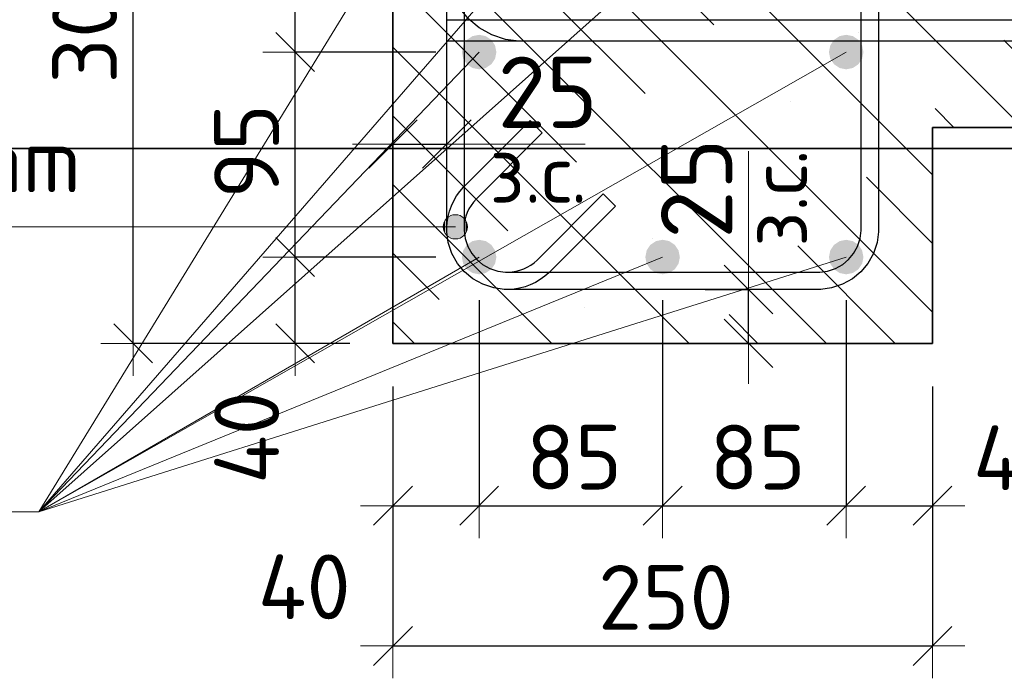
# Model space of a CAD drawing. Header units: metres. Extents: x -38 to 98, y -15 to 21.
# Tile 49 of 124: x 72.09 to 72.546, y 4.226 to 4.531. Entities that reach past the tile are written whole.
import ezdxf

# ---------------------------------------------------------------- set-up
doc = ezdxf.new("R2010")
doc.units = ezdxf.units.M
doc.header["$PDMODE"] = 65
for name, color, linetype, lineweight in [('XR$3$Арм. стержнями нижней зоны', 180, 'Continuous', 35), ('XR$3$Арм.стержн. Арматура края', 96, 'Continuous', 35), ('XR$3$Арм.стержн. Хомут', 240, 'Continuous', 35), ('XR$3$Арм.стержн.горизонт. 1', 180, 'Continuous', 35), ('XR$3$Размерная линия (1)', 7, 'Continuous', 13), ('XR$3$Размерная линия_ общее', 7, 'Continuous', 13)]:
    doc.layers.add(name, color=color, linetype=linetype, lineweight=lineweight)
doc.styles.add('ISOCPEUR', font='txt')
doc.dimstyles.new('DIMSTYLE_11', dxfattribs={"dimtxt": 0.033, "dimasz": 0.0375, "dimexe": 0, "dimexo": 0, "dimgap": 0.0165, "dimtad": 2, "dimdec": 0, "dimlfac": 1000, "dimrnd": 1, "dimzin": 12, "dimdsep": 46, "dimtxsty": 'ISOCPEUR', "dimblk1": 'ALL_ML_STRICH', "dimblk2": 'ALL_ML_STRICH', "dimsah": 1, "dimcen": 0, "dimclrd": 7, "dimclre": 256, "dimclrt": 7, "dimadec": 0, "dimazin": 0, "dimtfac": 1, "dimtdec": 0, "dimtix": 1, "dimtmove": 2, "dimatfit": 3, "dimfxl": 0, "dimtvp": 1.2, "dimtzin": 0, "dimlwd": 0, "dimlwe": -3, "dimarcsym": 0})
doc.dimstyles.new('DIMSTYLE_12', dxfattribs={"dimtxt": 0.03, "dimasz": 0.03, "dimexe": 0, "dimexo": 0, "dimgap": 0.015, "dimtad": 2, "dimdec": 0, "dimlfac": 1000, "dimrnd": 1, "dimzin": 12, "dimdsep": 46, "dimtxsty": 'ISOCPEUR', "dimblk1": 'ALL_ML_STRICH', "dimblk2": 'ALL_ML_STRICH', "dimsah": 1, "dimcen": 0, "dimclrd": 7, "dimclre": 256, "dimclrt": 7, "dimadec": 0, "dimazin": 0, "dimtfac": 1, "dimtdec": 0, "dimtix": 1, "dimtmove": 2, "dimatfit": 3, "dimfxl": 0, "dimtzin": 0, "dimlwd": 0, "dimlwe": -3, "dimarcsym": 0})
doc.dimstyles.new('DIMSTYLE_14', dxfattribs={"dimtxt": 0.03, "dimasz": 0.03, "dimexe": 0, "dimexo": 0, "dimgap": 0.015, "dimtad": 2, "dimdec": 0, "dimlfac": 1000, "dimrnd": 1, "dimzin": 12, "dimdsep": 46, "dimtxsty": 'ISOCPEUR', "dimblk1": 'ALL_ML_STRICH', "dimblk2": 'ALL_ML_STRICH', "dimsah": 1, "dimcen": 0, "dimclrd": 7, "dimclre": 256, "dimclrt": 7, "dimadec": 0, "dimazin": 0, "dimtfac": 1, "dimtdec": 0, "dimtix": 1, "dimtmove": 2, "dimatfit": 3, "dimfxl": 0, "dimtvp": 1.2, "dimtzin": 0, "dimlwd": 0, "dimlwe": -3, "dimarcsym": 0})
doc.dimstyles.new('DIMSTYLE_16', dxfattribs={"dimtxt": 0.03, "dimasz": 0.03, "dimexe": 0, "dimexo": 0, "dimgap": 0.015, "dimtad": 0, "dimdec": 0, "dimlfac": 1000, "dimrnd": 1, "dimzin": 12, "dimdsep": 46, "dimtxsty": 'ISOCPEUR', "dimblk1": 'ALL_ML_STRICH', "dimblk2": 'ALL_ML_STRICH', "dimsah": 1, "dimcen": 0, "dimclrd": 7, "dimclre": 256, "dimclrt": 7, "dimadec": 0, "dimazin": 0, "dimtfac": 1, "dimtdec": 0, "dimtix": 1, "dimtmove": 2, "dimatfit": 3, "dimfxl": 0, "dimtvp": 1.2, "dimtzin": 0, "dimlwd": 0, "dimlwe": -3, "dimarcsym": 0})
pattern_1 = [(135, (0, 0), (-0.031819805, -0.031819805), [0.4, -0.05, 0, -0.05]), (135, (-0.01591, -0.01591), (-0.031819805, -0.031819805), [0.8, -0.1, 0.1, -0.1])]

# ---------------------------------------------------------------- blocks, each defined once
blk = doc.blocks.new('ALL_ML_STRICH')
at = {"color": 0, "linetype": 'ByBlock', "lineweight": -2}
for p, q in [((0, -0.5), (0, 0.5)), ((-0.3, -0.3), (0.3, 0.3)), ((-1, 0), (0.5, 0))]:
    blk.add_line(p, q, dxfattribs=at)
blk = doc.blocks.new('*D80')
at = {"layer": 'DEFPOINTS', "color": 7, "linetype": 'Continuous', "lineweight": 13, "transparency": 33554687}
for p in [(72.26266, 4.68139), (72.14232, 4.38139), (72.26262, 4.38139)]:
    blk.add_point(p, dxfattribs=at)
at = {"layer": 'XR$3$Размерная линия (1)', "color": 9, "linetype": 'Continuous', "lineweight": -2, "true_color": 0xc7c7c7, "transparency": 33554687}
for p, q in [((72.24266, 4.68139), (72.14232, 4.68139)), ((72.24262, 4.38139), (72.14232, 4.38139))]:
    blk.add_line(p, q, dxfattribs=at)
at = {"layer": 'XR$3$Размерная линия (1)', "color": 7, "linetype": 'Continuous', "lineweight": -2, "transparency": 33554687}
blk.add_line((72.14232, 4.38139), (72.14232, 4.68139), dxfattribs=at)
at = {"layer": 'XR$3$Размерная линия (1)', "color": 7, "linetype": 'Continuous', "lineweight": 13, "transparency": 33554687, "xscale": 0.03, "yscale": 0.03, "zscale": 0.03}
for p, rotation in [((72.14232, 4.68139), 90), ((72.14232, 4.38139), 270)]:
    blk.add_blockref('ALL_ML_STRICH', p, dxfattribs=dict(at, rotation=rotation))
at = {"layer": 'XR$3$Размерная линия (1)', "color": 7, "linetype": 'Continuous', "lineweight": 13, "transparency": 33554687, "insert": (72.11982, 4.53289), "char_height": 0.03, "width": 0.09, "attachment_point": 5, "rotation": 90, "style": 'ISOCPEUR'}
blk.add_mtext('\\A1;{300}', dxfattribs=at)
blk = doc.blocks.new('*D81')
at = {"layer": 'DEFPOINTS', "color": 7, "linetype": 'Continuous', "lineweight": 13, "transparency": 33554687}
for p in [(72.26266, 4.38139), (72.51262, 4.38139), (72.26266, 4.24116)]:
    blk.add_point(p, dxfattribs=at)
at = {"layer": 'XR$3$Размерная линия (1)', "color": 9, "linetype": 'Continuous', "lineweight": -2, "true_color": 0xc7c7c7, "transparency": 33554687}
for p, q in [((72.26266, 4.36139), (72.26266, 4.24116)), ((72.51262, 4.36139), (72.51262, 4.24116))]:
    blk.add_line(p, q, dxfattribs=at)
at = {"layer": 'XR$3$Размерная линия (1)', "color": 7, "linetype": 'Continuous', "lineweight": -2, "transparency": 33554687}
blk.add_line((72.26266, 4.24116), (72.51262, 4.24116), dxfattribs=at)
at = {"layer": 'XR$3$Размерная линия (1)', "color": 7, "linetype": 'Continuous', "lineweight": 13, "transparency": 33554687, "xscale": 0.03, "yscale": 0.03, "zscale": 0.03, "rotation": 180}
blk.add_blockref('ALL_ML_STRICH', (72.26266, 4.24116), dxfattribs=at)
at = {"layer": 'XR$3$Размерная линия (1)', "color": 7, "linetype": 'Continuous', "lineweight": 13, "transparency": 33554687, "xscale": 0.03, "yscale": 0.03, "zscale": 0.03}
blk.add_blockref('ALL_ML_STRICH', (72.51262, 4.24116), dxfattribs=at)
at = {"layer": 'XR$3$Размерная линия (1)', "color": 7, "linetype": 'Continuous', "lineweight": 13, "transparency": 33554687, "insert": (72.38914, 4.26366), "char_height": 0.03, "width": 0.09, "attachment_point": 5, "style": 'ISOCPEUR'}
blk.add_mtext('\\A1;{250}', dxfattribs=at)
blk = doc.blocks.new('*D87')
at = {"layer": 'DEFPOINTS', "color": 7, "linetype": 'Continuous', "lineweight": 13, "transparency": 33554687}
for p in [(72.30259, 4.42139), (72.26266, 4.38139), (72.26266, 4.30616)]:
    blk.add_point(p, dxfattribs=at)
at = {"layer": 'XR$3$Размерная линия (1)', "color": 9, "linetype": 'Continuous', "lineweight": -2, "true_color": 0xc7c7c7, "transparency": 33554687}
for p, q in [((72.30259, 4.40139), (72.30259, 4.30616)), ((72.26266, 4.36139), (72.26266, 4.30616))]:
    blk.add_line(p, q, dxfattribs=at)
at = {"layer": 'XR$3$Размерная линия (1)', "color": 7, "linetype": 'Continuous', "lineweight": -2, "transparency": 33554687}
blk.add_line((72.26266, 4.30616), (72.30259, 4.30616), dxfattribs=at)
at = {"layer": 'XR$3$Размерная линия (1)', "color": 7, "linetype": 'Continuous', "lineweight": 13, "transparency": 33554687, "xscale": 0.03, "yscale": 0.03, "zscale": 0.03, "rotation": 180}
blk.add_blockref('ALL_ML_STRICH', (72.26266, 4.30616), dxfattribs=at)
at = {"layer": 'XR$3$Размерная линия (1)', "color": 7, "linetype": 'Continuous', "lineweight": 13, "transparency": 33554687, "xscale": 0.03, "yscale": 0.03, "zscale": 0.03}
blk.add_blockref('ALL_ML_STRICH', (72.30259, 4.30616), dxfattribs=at)
at = {"layer": 'XR$3$Размерная линия (1)', "color": 7, "linetype": 'Continuous', "lineweight": 13, "transparency": 33554687, "insert": (72.22158, 4.26855), "char_height": 0.03, "width": 0.06, "attachment_point": 5, "style": 'ISOCPEUR'}
blk.add_mtext('\\A1;{40}', dxfattribs=at)
blk = doc.blocks.new('*D88')
at = {"layer": 'DEFPOINTS', "color": 7, "linetype": 'Continuous', "lineweight": 13, "transparency": 33554687}
for p in [(72.30259, 4.42139), (72.38759, 4.42139), (72.30259, 4.30616)]:
    blk.add_point(p, dxfattribs=at)
at = {"layer": 'XR$3$Размерная линия (1)', "color": 9, "linetype": 'Continuous', "lineweight": -2, "true_color": 0xc7c7c7, "transparency": 33554687}
for p, q in [((72.30259, 4.40139), (72.30259, 4.30616)), ((72.38759, 4.40139), (72.38759, 4.30616))]:
    blk.add_line(p, q, dxfattribs=at)
at = {"layer": 'XR$3$Размерная линия (1)', "color": 7, "linetype": 'Continuous', "lineweight": -2, "transparency": 33554687}
blk.add_line((72.30259, 4.30616), (72.38759, 4.30616), dxfattribs=at)
at = {"layer": 'XR$3$Размерная линия (1)', "color": 7, "linetype": 'Continuous', "lineweight": 13, "transparency": 33554687, "xscale": 0.03, "yscale": 0.03, "zscale": 0.03, "rotation": 180}
blk.add_blockref('ALL_ML_STRICH', (72.30259, 4.30616), dxfattribs=at)
at = {"layer": 'XR$3$Размерная линия (1)', "color": 7, "linetype": 'Continuous', "lineweight": 13, "transparency": 33554687, "xscale": 0.03, "yscale": 0.03, "zscale": 0.03}
blk.add_blockref('ALL_ML_STRICH', (72.38759, 4.30616), dxfattribs=at)
at = {"layer": 'XR$3$Размерная линия (1)', "color": 7, "linetype": 'Continuous', "lineweight": 13, "transparency": 33554687, "insert": (72.34659, 4.32866), "char_height": 0.03, "width": 0.06, "attachment_point": 5, "style": 'ISOCPEUR'}
blk.add_mtext('\\A1;{85}', dxfattribs=at)
blk = doc.blocks.new('*D89')
at = {"layer": 'DEFPOINTS', "color": 7, "linetype": 'Continuous', "lineweight": 13, "transparency": 33554687}
for p in [(72.38759, 4.42139), (72.47266, 4.42139), (72.38759, 4.30616)]:
    blk.add_point(p, dxfattribs=at)
at = {"layer": 'XR$3$Размерная линия (1)', "color": 9, "linetype": 'Continuous', "lineweight": -2, "true_color": 0xc7c7c7, "transparency": 33554687}
for p, q in [((72.38759, 4.40139), (72.38759, 4.30616)), ((72.47266, 4.40139), (72.47266, 4.30616))]:
    blk.add_line(p, q, dxfattribs=at)
at = {"layer": 'XR$3$Размерная линия (1)', "color": 7, "linetype": 'Continuous', "lineweight": -2, "transparency": 33554687}
blk.add_line((72.38759, 4.30616), (72.47266, 4.30616), dxfattribs=at)
at = {"layer": 'XR$3$Размерная линия (1)', "color": 7, "linetype": 'Continuous', "lineweight": 13, "transparency": 33554687, "xscale": 0.03, "yscale": 0.03, "zscale": 0.03, "rotation": 180}
blk.add_blockref('ALL_ML_STRICH', (72.38759, 4.30616), dxfattribs=at)
at = {"layer": 'XR$3$Размерная линия (1)', "color": 7, "linetype": 'Continuous', "lineweight": 13, "transparency": 33554687, "xscale": 0.03, "yscale": 0.03, "zscale": 0.03}
blk.add_blockref('ALL_ML_STRICH', (72.47266, 4.30616), dxfattribs=at)
at = {"layer": 'XR$3$Размерная линия (1)', "color": 7, "linetype": 'Continuous', "lineweight": 13, "transparency": 33554687, "insert": (72.43162, 4.32866), "char_height": 0.03, "width": 0.06, "attachment_point": 5, "style": 'ISOCPEUR'}
blk.add_mtext('\\A1;{85}', dxfattribs=at)
blk = doc.blocks.new('*D90')
at = {"layer": 'DEFPOINTS', "color": 7, "linetype": 'Continuous', "lineweight": 13, "transparency": 33554687}
for p in [(72.47266, 4.42139), (72.51262, 4.38139), (72.47266, 4.30616)]:
    blk.add_point(p, dxfattribs=at)
at = {"layer": 'XR$3$Размерная линия (1)', "color": 9, "linetype": 'Continuous', "lineweight": -2, "true_color": 0xc7c7c7, "transparency": 33554687}
for p, q in [((72.47266, 4.40139), (72.47266, 4.30616)), ((72.51262, 4.36139), (72.51262, 4.30616))]:
    blk.add_line(p, q, dxfattribs=at)
at = {"layer": 'XR$3$Размерная линия (1)', "color": 7, "linetype": 'Continuous', "lineweight": -2, "transparency": 33554687}
blk.add_line((72.47266, 4.30616), (72.51262, 4.30616), dxfattribs=at)
at = {"layer": 'XR$3$Размерная линия (1)', "color": 7, "linetype": 'Continuous', "lineweight": 13, "transparency": 33554687, "xscale": 0.03, "yscale": 0.03, "zscale": 0.03, "rotation": 180}
blk.add_blockref('ALL_ML_STRICH', (72.47266, 4.30616), dxfattribs=at)
at = {"layer": 'XR$3$Размерная линия (1)', "color": 7, "linetype": 'Continuous', "lineweight": 13, "transparency": 33554687, "xscale": 0.03, "yscale": 0.03, "zscale": 0.03}
blk.add_blockref('ALL_ML_STRICH', (72.51262, 4.30616), dxfattribs=at)
at = {"layer": 'XR$3$Размерная линия (1)', "color": 7, "linetype": 'Continuous', "lineweight": 13, "transparency": 33554687, "insert": (72.55296, 4.32836), "char_height": 0.03, "width": 0.06, "attachment_point": 5, "style": 'ISOCPEUR'}
blk.add_mtext('\\A1;{40}', dxfattribs=at)
blk = doc.blocks.new('*D93')
at = {"layer": 'DEFPOINTS', "color": 7, "linetype": 'Continuous', "lineweight": 13, "transparency": 33554687}
for p in [(72.26266, 4.47376), (72.26266, 4.43878), (72.28766, 4.43378)]:
    blk.add_point(p, dxfattribs=at)
at = {"layer": 'XR$3$Размерная линия_ общее', "color": 253, "linetype": 'Continuous', "lineweight": -2, "true_color": 0xa0a0a0, "transparency": 33554687}
for p, q in [((72.26266, 4.45878), (72.26266, 4.47376)), ((72.28766, 4.45378), (72.28766, 4.47376))]:
    blk.add_line(p, q, dxfattribs=at)
at = {"layer": 'XR$3$Размерная линия_ общее', "color": 7, "linetype": 'Continuous', "lineweight": -2, "transparency": 33554687}
blk.add_line((72.26266, 4.47376), (72.28766, 4.47376), dxfattribs=at)
at = {"layer": 'XR$3$Размерная линия_ общее', "color": 7, "linetype": 'Continuous', "lineweight": 13, "transparency": 33554687, "xscale": 0.0375, "yscale": 0.0375, "zscale": 0.0375, "rotation": 180}
blk.add_blockref('ALL_ML_STRICH', (72.26266, 4.47376), dxfattribs=at)
at = {"layer": 'XR$3$Размерная линия_ общее', "color": 7, "linetype": 'Continuous', "lineweight": 13, "transparency": 33554687, "xscale": 0.0375, "yscale": 0.0375, "zscale": 0.0375}
blk.add_blockref('ALL_ML_STRICH', (72.28766, 4.47376), dxfattribs=at)
at = {"layer": 'XR$3$Размерная линия_ общее', "color": 7, "linetype": 'Continuous', "lineweight": 13, "transparency": 33554687, "insert": (72.33439, 4.49776), "char_height": 0.033, "width": 0.066, "attachment_point": 5, "style": 'ISOCPEUR'}
blk.add_mtext('\\A1;{25}', dxfattribs=at)
at = {"layer": 'XR$3$Размерная линия_ общее', "color": 7, "linetype": 'Continuous', "lineweight": 13, "transparency": 33554687, "insert": (72.30744, 4.47355), "char_height": 0.027, "width": 0.00135, "attachment_point": 1, "line_spacing_factor": 0.60241, "style": 'ISOCPEUR'}
blk.add_mtext('з.с.', dxfattribs=at)
blk = doc.blocks.new('*D94')
at = {"layer": 'DEFPOINTS', "color": 7, "linetype": 'Continuous', "lineweight": 13, "transparency": 33554687}
for p in [(72.38737, 4.40639), (72.39237, 4.38139), (72.42735, 4.38139)]:
    blk.add_point(p, dxfattribs=at)
at = {"layer": 'XR$3$Размерная линия_ общее', "color": 253, "linetype": 'Continuous', "lineweight": -2, "true_color": 0xa0a0a0, "transparency": 33554687}
for p, q in [((72.40737, 4.40639), (72.42735, 4.40639)), ((72.41237, 4.38139), (72.42735, 4.38139))]:
    blk.add_line(p, q, dxfattribs=at)
at = {"layer": 'XR$3$Размерная линия_ общее', "color": 7, "linetype": 'Continuous', "lineweight": -2, "transparency": 33554687}
blk.add_line((72.42735, 4.38139), (72.42735, 4.40639), dxfattribs=at)
at = {"layer": 'XR$3$Размерная линия_ общее', "color": 7, "linetype": 'Continuous', "lineweight": 13, "transparency": 33554687, "xscale": 0.0375, "yscale": 0.0375, "zscale": 0.0375}
for p, rotation in [((72.42735, 4.40639), 90), ((72.42735, 4.38139), 270)]:
    blk.add_blockref('ALL_ML_STRICH', p, dxfattribs=dict(at, rotation=rotation))
at = {"layer": 'XR$3$Размерная линия_ общее', "color": 7, "linetype": 'Continuous', "lineweight": 13, "transparency": 33554687, "insert": (72.42756, 4.42617), "char_height": 0.027, "width": 0.00135, "attachment_point": 1, "rotation": 90, "line_spacing_factor": 0.60241, "style": 'ISOCPEUR'}
blk.add_mtext('з.с.', dxfattribs=at)
at = {"layer": 'XR$3$Размерная линия_ общее', "color": 7, "linetype": 'Continuous', "lineweight": 13, "transparency": 33554687, "insert": (72.40335, 4.45312), "char_height": 0.033, "width": 0.066, "attachment_point": 5, "rotation": 90, "style": 'ISOCPEUR'}
blk.add_mtext('\\A1;{25}', dxfattribs=at)
blk = doc.blocks.new('*D156')
at = {"layer": 'DEFPOINTS', "color": 7, "linetype": 'Continuous', "lineweight": 13, "transparency": 33554687}
for p in [(72.30259, 4.42139), (72.21732, 4.38139), (72.26262, 4.38139)]:
    blk.add_point(p, dxfattribs=at)
at = {"layer": 'XR$3$Размерная линия (1)', "color": 9, "linetype": 'Continuous', "lineweight": -2, "true_color": 0xc7c7c7, "transparency": 33554687}
for p, q in [((72.28259, 4.42139), (72.21732, 4.42139)), ((72.24262, 4.38139), (72.21732, 4.38139))]:
    blk.add_line(p, q, dxfattribs=at)
at = {"layer": 'XR$3$Размерная линия (1)', "color": 7, "linetype": 'Continuous', "lineweight": -2, "transparency": 33554687}
blk.add_line((72.21732, 4.38139), (72.21732, 4.42139), dxfattribs=at)
at = {"layer": 'XR$3$Размерная линия (1)', "color": 7, "linetype": 'Continuous', "lineweight": 13, "transparency": 33554687, "xscale": 0.03, "yscale": 0.03, "zscale": 0.03}
for p, rotation in [((72.21732, 4.42139), 90), ((72.21732, 4.38139), 270)]:
    blk.add_blockref('ALL_ML_STRICH', p, dxfattribs=dict(at, rotation=rotation))
at = {"layer": 'XR$3$Размерная линия (1)', "color": 7, "linetype": 'Continuous', "lineweight": 13, "transparency": 33554687, "insert": (72.19488, 4.33776), "char_height": 0.03, "width": 0.06, "attachment_point": 5, "rotation": 90, "style": 'ISOCPEUR'}
blk.add_mtext('\\A1;{40}', dxfattribs=at)
blk = doc.blocks.new('*D157')
at = {"layer": 'DEFPOINTS', "color": 7, "linetype": 'Continuous', "lineweight": 13, "transparency": 33554687}
for p in [(72.30259, 4.51639), (72.21732, 4.42139), (72.30259, 4.42139)]:
    blk.add_point(p, dxfattribs=at)
at = {"layer": 'XR$3$Размерная линия (1)', "color": 9, "linetype": 'Continuous', "lineweight": -2, "true_color": 0xc7c7c7, "transparency": 33554687}
for p, q in [((72.28259, 4.51639), (72.21732, 4.51639)), ((72.28259, 4.42139), (72.21732, 4.42139))]:
    blk.add_line(p, q, dxfattribs=at)
at = {"layer": 'XR$3$Размерная линия (1)', "color": 7, "linetype": 'Continuous', "lineweight": -2, "transparency": 33554687}
blk.add_line((72.21732, 4.42139), (72.21732, 4.51639), dxfattribs=at)
at = {"layer": 'XR$3$Размерная линия (1)', "color": 7, "linetype": 'Continuous', "lineweight": 13, "transparency": 33554687, "xscale": 0.03, "yscale": 0.03, "zscale": 0.03}
for p, rotation in [((72.21732, 4.51639), 90), ((72.21732, 4.42139), 270)]:
    blk.add_blockref('ALL_ML_STRICH', p, dxfattribs=dict(at, rotation=rotation))
at = {"layer": 'XR$3$Размерная линия (1)', "color": 7, "linetype": 'Continuous', "lineweight": 13, "transparency": 33554687, "insert": (72.19482, 4.47039), "char_height": 0.03, "width": 0.06, "attachment_point": 5, "rotation": 90, "style": 'ISOCPEUR'}
blk.add_mtext('\\A1;{95}', dxfattribs=at)
blk = doc.blocks.new('*D158')
at = {"layer": 'DEFPOINTS', "color": 7, "linetype": 'Continuous', "lineweight": 13, "transparency": 33554687}
for p in [(72.31762, 4.63639), (72.21732, 4.51639), (72.30259, 4.51639)]:
    blk.add_point(p, dxfattribs=at)
at = {"layer": 'XR$3$Размерная линия (1)', "color": 9, "linetype": 'Continuous', "lineweight": -2, "true_color": 0xc7c7c7, "transparency": 33554687}
for p, q in [((72.29762, 4.63639), (72.21732, 4.63639)), ((72.28259, 4.51639), (72.21732, 4.51639))]:
    blk.add_line(p, q, dxfattribs=at)
at = {"layer": 'XR$3$Размерная линия (1)', "color": 7, "linetype": 'Continuous', "lineweight": -2, "transparency": 33554687}
blk.add_line((72.21732, 4.51639), (72.21732, 4.63639), dxfattribs=at)
at = {"layer": 'XR$3$Размерная линия (1)', "color": 7, "linetype": 'Continuous', "lineweight": 13, "transparency": 33554687, "xscale": 0.03, "yscale": 0.03, "zscale": 0.03}
for p, rotation in [((72.21732, 4.63639), 90), ((72.21732, 4.51639), 270)]:
    blk.add_blockref('ALL_ML_STRICH', p, dxfattribs=dict(at, rotation=rotation))
at = {"layer": 'XR$3$Размерная линия (1)', "color": 7, "linetype": 'Continuous', "lineweight": 13, "transparency": 33554687, "insert": (72.19482, 4.58089), "char_height": 0.03, "width": 0.09, "attachment_point": 5, "rotation": 90, "style": 'ISOCPEUR'}
blk.add_mtext('\\A1;{120}', dxfattribs=at)

msp = doc.modelspace()

# ---------------------------------------------------------------- hatches: boundary and pattern name
at = {"linetype": 'Continuous', "lineweight": 25, "transparency": 33554687}
h = msp.add_hatch(dxfattribs=at)
h.set_pattern_fill('__________540', scale=0.015, style=0, pattern_type=2)
h.set_pattern_definition(pattern_1)
h.paths.add_polyline_path([(72.51262, 4.68139), (72.26262, 4.68139), (72.26262, 4.38139), (72.51262, 4.38139)], flags=0)
h = msp.add_hatch(dxfattribs=at)
h.set_pattern_fill('__________540', scale=0.015, style=0, pattern_type=2)
h.set_pattern_definition(pattern_1)
h.paths.add_polyline_path([(72.51262, 4.68139), (72.51262, 4.48139), (72.66181, 4.48139), (72.66181, 4.68139)], flags=0)
at = {"layer": 'XR$3$Арм.стержн. Хомут', "linetype": 'Continuous', "lineweight": 13, "transparency": 33554687}
for points in [[(72.28675, 4.43821), (72.28877, 4.43056), (72.28877, 4.44023)], [(72.28877, 4.44023), (72.29159, 4.42977), (72.29159, 4.44102)], [(72.28877, 4.44023), (72.28877, 4.43056), (72.29159, 4.42977)], [(72.29159, 4.44102), (72.29159, 4.42977), (72.2944, 4.43056)], [(72.29159, 4.44102), (72.2944, 4.43056), (72.2944, 4.44023)], [(72.2944, 4.44023), (72.2944, 4.43056), (72.29642, 4.43258)], [(72.2944, 4.44023), (72.29642, 4.43258), (72.29642, 4.43821)], [(72.28675, 4.43258), (72.28675, 4.43821), (72.28596, 4.4354)], [(72.28675, 4.43821), (72.28675, 4.43258), (72.28877, 4.43056)], [(72.29642, 4.43821), (72.29642, 4.43258), (72.29721, 4.4354)]]:
    msp.add_hatch(color=7, dxfattribs=at).paths.add_polyline_path(points)
at = {"layer": 'XR$3$Арм.стержн.горизонт. 1', "linetype": 'Continuous', "lineweight": 50, "transparency": 33554687}
for points in [[(72.31059, 4.51639), (72.30998, 4.51945), (72.30824, 4.52205), (72.30565, 4.52378), (72.30259, 4.52439), (72.29953, 4.52378), (72.29693, 4.52205), (72.2952, 4.51945), (72.29459, 4.51639), (72.2952, 4.51333), (72.29693, 4.51074), (72.29953, 4.509), (72.30259, 4.50839), (72.30565, 4.509), (72.30824, 4.51074), (72.30998, 4.51333)], [(72.48066, 4.51639), (72.48005, 4.51945), (72.47832, 4.52205), (72.47572, 4.52378), (72.47266, 4.52439), (72.4696, 4.52378), (72.46701, 4.52205), (72.46527, 4.51945), (72.46466, 4.51639), (72.46527, 4.51333), (72.46701, 4.51074), (72.4696, 4.509), (72.47266, 4.50839), (72.47572, 4.509), (72.47832, 4.51074), (72.48005, 4.51333)], [(72.31059, 4.42139), (72.30998, 4.42445), (72.30824, 4.42705), (72.30565, 4.42878), (72.30259, 4.42939), (72.29953, 4.42878), (72.29693, 4.42705), (72.2952, 4.42445), (72.29459, 4.42139), (72.2952, 4.41833), (72.29693, 4.41574), (72.29953, 4.414), (72.30259, 4.41339), (72.30565, 4.414), (72.30824, 4.41574), (72.30998, 4.41833)], [(72.39559, 4.42139), (72.39498, 4.42445), (72.39324, 4.42705), (72.39065, 4.42878), (72.38759, 4.42939), (72.38453, 4.42878), (72.38193, 4.42705), (72.3802, 4.42445), (72.37959, 4.42139), (72.3802, 4.41833), (72.38193, 4.41574), (72.38453, 4.414), (72.38759, 4.41339), (72.39065, 4.414), (72.39324, 4.41574), (72.39498, 4.41833)], [(72.48066, 4.42139), (72.48005, 4.42445), (72.47832, 4.42705), (72.47572, 4.42878), (72.47266, 4.42939), (72.4696, 4.42878), (72.46701, 4.42705), (72.46527, 4.42445), (72.46466, 4.42139), (72.46527, 4.41833), (72.46701, 4.41574), (72.4696, 4.414), (72.47266, 4.41339), (72.47572, 4.414), (72.47832, 4.41574), (72.48005, 4.41833)]]:
    msp.add_hatch(color=7, dxfattribs=at).paths.add_polyline_path(points)

# ---------------------------------------------------------------- linework, layer by layer
at = {"color": 7, "linetype": 'Continuous', "lineweight": 35, "transparency": 33554687}
for p, q in [((72.26262, 4.68139), (72.26262, 4.38139)), ((72.51262, 4.48139), (72.66181, 4.48139)), ((72.51262, 4.38139), (72.51262, 4.48139)), ((67.91979, 4.47171), (86.41979, 4.47171)), ((72.26262, 4.38139), (72.51262, 4.38139))]:
    msp.add_line(p, q, dxfattribs=at)
at = {"color": 7, "linetype": 'Continuous', "lineweight": 13, "transparency": 33554687}
for p, q in [((72.28766, 4.47376), (72.35166, 4.47376)), ((72.42735, 4.40639), (72.42735, 4.47039))]:
    msp.add_line(p, q, dxfattribs=at)
at = {"layer": 'XR$3$Арм. стержнями нижней зоны', "color": 4, "linetype": 'Continuous', "lineweight": 25, "transparency": 33554687}
msp.add_lwpolyline([(72.28762, 4.53139), (72.66681, 4.53139), (72.66681, 4.52139), (72.28762, 4.52139), (72.28762, 4.53139)], dxfattribs=at)
at = {"layer": 'XR$3$Арм.стержн. Арматура края', "color": 4, "linetype": 'Continuous', "lineweight": 25, "transparency": 33554687}
msp.add_lwpolyline([(72.66681, 4.52139), (72.32091, 4.52139), (72.31481, 4.52224), (72.30846, 4.52434), (72.30262, 4.52761), (72.2978, 4.53163), (72.29378, 4.53644), (72.29051, 4.54229), (72.28842, 4.54864), (72.28757, 4.55474), (72.28757, 4.62205), (72.28842, 4.62815), (72.29051, 4.6345), (72.29378, 4.64034), (72.2978, 4.64516), (72.30262, 4.64918), (72.30846, 4.65245), (72.31481, 4.65454), (72.32091, 4.65539), (72.66681, 4.65539)], dxfattribs=at)
at = {"layer": 'XR$3$Арм.стержн. Хомут', "color": 7, "linetype": 'Continuous', "lineweight": 13, "transparency": 33554687}
for p, q in [((72.29159, 4.44102), (72.29159, 4.44102)), ((71.86694, 4.4354), (72.14994, 4.4354)), ((72.14994, 4.4354), (72.29159, 4.4354)), ((72.28596, 4.4354), (72.28596, 4.4354)), ((72.29721, 4.4354), (72.29721, 4.4354)), ((72.29159, 4.42977), (72.29159, 4.42977))]:
    msp.add_line(p, q, dxfattribs=at)
at = {"layer": 'XR$3$Арм.стержн. Хомут', "color": 40, "linetype": 'Continuous', "lineweight": 25, "transparency": 33554687}
for points in [[(72.29559, 4.62516), (72.29559, 4.43362), (72.29609, 4.43001), (72.2973, 4.42635), (72.29918, 4.42299), (72.30146, 4.42026), (72.30419, 4.41798), (72.30754, 4.4161), (72.3112, 4.4149), (72.31482, 4.41439), (72.31597, 4.41439), (72.31785, 4.41453), (72.3197, 4.41483), (72.32151, 4.4153), (72.32324, 4.41592), (72.3249, 4.4167), (72.32651, 4.41765), (72.32804, 4.41874), (72.32946, 4.41998), (72.36013, 4.45066), (72.36579, 4.445), (72.33492, 4.41412), (72.33301, 4.41247), (72.33089, 4.41094), (72.32863, 4.40961), (72.3263, 4.40852), (72.32388, 4.40765), (72.32135, 4.40699), (72.31877, 4.40657), (72.31625, 4.40639), (72.31426, 4.40639), (72.30938, 4.40707), (72.3043, 4.40875), (72.29963, 4.41137), (72.29578, 4.41458), (72.29256, 4.41843), (72.28994, 4.42311), (72.28827, 4.42819), (72.28759, 4.43307), (72.28759, 4.62572)], [(72.48763, 4.62572), (72.48763, 4.43307), (72.48695, 4.42819), (72.48527, 4.42311), (72.48265, 4.41843), (72.47944, 4.41458), (72.47558, 4.41137), (72.47091, 4.40875), (72.46583, 4.40707), (72.46095, 4.40639), (72.31426, 4.40639), (72.30938, 4.40707), (72.3043, 4.40875), (72.29963, 4.41137), (72.29578, 4.41458), (72.29256, 4.41843), (72.28994, 4.42311), (72.28827, 4.42819), (72.28759, 4.43307), (72.28759, 4.43506), (72.28776, 4.43758), (72.28818, 4.44016), (72.28884, 4.44269), (72.28971, 4.44511), (72.29081, 4.44744), (72.29213, 4.4497), (72.29366, 4.45181), (72.29532, 4.45372), (72.32619, 4.4846), (72.33185, 4.47894)], [(72.29559, 4.62516), (72.29559, 4.43362), (72.29609, 4.43001), (72.2973, 4.42635), (72.29918, 4.42299), (72.30146, 4.42026), (72.30419, 4.41798), (72.30754, 4.4161), (72.3112, 4.4149), (72.31482, 4.41439), (72.31597, 4.41439), (72.31785, 4.41453), (72.3197, 4.41483), (72.32151, 4.4153), (72.32324, 4.41592), (72.3249, 4.4167), (72.32651, 4.41765), (72.32804, 4.41874), (72.32946, 4.41998), (72.36013, 4.45066), (72.36579, 4.445), (72.33492, 4.41412), (72.33301, 4.41247), (72.33089, 4.41094), (72.32863, 4.40961), (72.3263, 4.40852), (72.32388, 4.40765), (72.32135, 4.40699), (72.31877, 4.40657), (72.31625, 4.40639), (72.31426, 4.40639), (72.30938, 4.40707), (72.3043, 4.40875), (72.29963, 4.41137), (72.29578, 4.41458), (72.29256, 4.41843), (72.28994, 4.42311), (72.28827, 4.42819), (72.28759, 4.43307), (72.28759, 4.62572)], [(72.48763, 4.62572), (72.48763, 4.43307), (72.48695, 4.42819), (72.48527, 4.42311), (72.48265, 4.41843), (72.47944, 4.41458), (72.47558, 4.41137), (72.47091, 4.40875), (72.46583, 4.40707), (72.46095, 4.40639), (72.31426, 4.40639), (72.30938, 4.40707), (72.3043, 4.40875), (72.29963, 4.41137), (72.29578, 4.41458), (72.29256, 4.41843), (72.28994, 4.42311), (72.28827, 4.42819), (72.28759, 4.43307), (72.28759, 4.43506), (72.28776, 4.43758), (72.28818, 4.44016), (72.28884, 4.44269), (72.28971, 4.44511), (72.29081, 4.44744), (72.29213, 4.4497), (72.29366, 4.45181), (72.29532, 4.45372), (72.32619, 4.4846), (72.33185, 4.47894)], [(72.29559, 4.62516), (72.29559, 4.43362), (72.29609, 4.43001), (72.2973, 4.42635), (72.29918, 4.42299), (72.30146, 4.42026), (72.30419, 4.41798), (72.30754, 4.4161), (72.3112, 4.4149), (72.31482, 4.41439), (72.31597, 4.41439), (72.31785, 4.41453), (72.3197, 4.41483), (72.32151, 4.4153), (72.32324, 4.41592), (72.3249, 4.4167), (72.32651, 4.41765), (72.32804, 4.41874), (72.32946, 4.41998), (72.36013, 4.45066), (72.36579, 4.445), (72.33492, 4.41412), (72.33301, 4.41247), (72.33089, 4.41094), (72.32863, 4.40961), (72.3263, 4.40852), (72.32388, 4.40765), (72.32135, 4.40699), (72.31877, 4.40657), (72.31625, 4.40639), (72.31426, 4.40639), (72.30938, 4.40707), (72.3043, 4.40875), (72.29963, 4.41137), (72.29578, 4.41458), (72.29256, 4.41843), (72.28994, 4.42311), (72.28827, 4.42819), (72.28759, 4.43307), (72.28759, 4.62572)], [(72.48763, 4.62572), (72.48763, 4.43307), (72.48695, 4.42819), (72.48527, 4.42311), (72.48265, 4.41843), (72.47944, 4.41458), (72.47558, 4.41137), (72.47091, 4.40875), (72.46583, 4.40707), (72.46095, 4.40639), (72.31426, 4.40639), (72.30938, 4.40707), (72.3043, 4.40875), (72.29963, 4.41137), (72.29578, 4.41458), (72.29256, 4.41843), (72.28994, 4.42311), (72.28827, 4.42819), (72.28759, 4.43307), (72.28759, 4.43506), (72.28776, 4.43758), (72.28818, 4.44016), (72.28884, 4.44269), (72.28971, 4.44511), (72.29081, 4.44744), (72.29213, 4.4497), (72.29366, 4.45181), (72.29532, 4.45372), (72.32619, 4.4846), (72.33185, 4.47894)], [(72.33185, 4.47894), (72.30117, 4.44826), (72.29994, 4.44684), (72.29884, 4.44532), (72.29789, 4.44371), (72.29711, 4.44204), (72.29649, 4.44032), (72.29602, 4.43851), (72.29572, 4.43666), (72.29559, 4.43478), (72.29559, 4.43362), (72.29609, 4.43001), (72.2973, 4.42635), (72.29918, 4.42299), (72.30146, 4.42026), (72.30419, 4.41798), (72.30754, 4.4161), (72.3112, 4.4149), (72.31482, 4.41439), (72.46039, 4.41439), (72.46401, 4.4149), (72.46767, 4.4161), (72.47103, 4.41798), (72.47376, 4.42026), (72.47604, 4.42299), (72.47791, 4.42635), (72.47912, 4.43001), (72.47963, 4.43362), (72.47963, 4.62516)], [(72.33185, 4.47894), (72.30117, 4.44826), (72.29994, 4.44684), (72.29884, 4.44532), (72.29789, 4.44371), (72.29711, 4.44204), (72.29649, 4.44032), (72.29602, 4.43851), (72.29572, 4.43666), (72.29559, 4.43478), (72.29559, 4.43362), (72.29609, 4.43001), (72.2973, 4.42635), (72.29918, 4.42299), (72.30146, 4.42026), (72.30419, 4.41798), (72.30754, 4.4161), (72.3112, 4.4149), (72.31482, 4.41439), (72.46039, 4.41439), (72.46401, 4.4149), (72.46767, 4.4161), (72.47103, 4.41798), (72.47376, 4.42026), (72.47604, 4.42299), (72.47791, 4.42635), (72.47912, 4.43001), (72.47963, 4.43362), (72.47963, 4.62516)], [(72.33185, 4.47894), (72.30117, 4.44826), (72.29994, 4.44684), (72.29884, 4.44532), (72.29789, 4.44371), (72.29711, 4.44204), (72.29649, 4.44032), (72.29602, 4.43851), (72.29572, 4.43666), (72.29559, 4.43478), (72.29559, 4.43362), (72.29609, 4.43001), (72.2973, 4.42635), (72.29918, 4.42299), (72.30146, 4.42026), (72.30419, 4.41798), (72.30754, 4.4161), (72.3112, 4.4149), (72.31482, 4.41439), (72.46039, 4.41439), (72.46401, 4.4149), (72.46767, 4.4161), (72.47103, 4.41798), (72.47376, 4.42026), (72.47604, 4.42299), (72.47791, 4.42635), (72.47912, 4.43001), (72.47963, 4.43362), (72.47963, 4.62516)]]:
    msp.add_lwpolyline(points, dxfattribs=at)
at = {"layer": 'XR$3$Арм.стержн. Хомут', "color": 7, "linetype": 'Continuous', "lineweight": 13, "transparency": 33554687}
msp.add_circle((72.29159, 4.4354), 0.00563, dxfattribs=at)
at = {"layer": 'XR$3$Арм.стержн.горизонт. 1', "color": 7, "linetype": 'Continuous', "lineweight": 13, "transparency": 33554687}
for p, q in [((72.09858, 4.3033), (72.47263, 4.63639)), ((72.09858, 4.3033), (72.30262, 4.63639)), ((72.09858, 4.3033), (72.38755, 4.63639)), ((72.09858, 4.3033), (72.30259, 4.51639)), ((72.09858, 4.3033), (72.47266, 4.51639)), ((72.09858, 4.3033), (72.30259, 4.42139)), ((72.09858, 4.3033), (72.47266, 4.42139)), ((72.09858, 4.3033), (72.38759, 4.42139)), ((71.87258, 4.3033), (72.09858, 4.3033))]:
    msp.add_line(p, q, dxfattribs=at)

# ---------------------------------------------------------------- texts
at = {"layer": 'XR$3$Арм.стержн. Хомут', "color": 7, "linetype": 'Continuous', "lineweight": 25, "transparency": 33554687, "insert": (71.88694, 4.4514), "char_height": 0.03, "width": 0.2722217, "attachment_point": 7, "style": 'ISOCPEUR'}
msp.add_mtext('\\W0.96;ø8 L=1000mm ', dxfattribs=at)

# ---------------------------------------------------------------- dimensions: what is measured, and where the dimension line sits
at = {"layer": 'XR$3$Размерная линия (1)', "color": 7, "linetype": 'Continuous', "lineweight": 13, "transparency": 33554687}
for base, p1, p2, dimstyle, picture, middle in [((72.14232, 4.68139), (72.24262, 4.38139), (72.24266, 4.68139), 'DIMSTYLE_12', '*D80', (72.11982, 4.53289)), ((72.21732, 4.63639), (72.28259, 4.51639), (72.29762, 4.63639), 'DIMSTYLE_12', '*D158', (72.19482, 4.58089)), ((72.21732, 4.51639), (72.28259, 4.42139), (72.28259, 4.51639), 'DIMSTYLE_12', '*D157', (72.19482, 4.47039)), ((72.21732, 4.42139), (72.24262, 4.38139), (72.28259, 4.42139), 'DIMSTYLE_14', '*D156', (72.19488, 4.33776))]:
    dim = msp.add_linear_dim(base=base, p1=p1, p2=p2, angle=90, dimstyle=dimstyle, override={"dimpost": '<>', "dimclrd": 7, "dimclre": 9, "dimclrt": 7, "dimlwd": 0, "dimlwe": 65533}, dxfattribs=at)
    dim.commit()
    dim.dimension.update_dxf_attribs({"geometry": picture, "text_midpoint": middle, "dimtype": 160})
for base, p1, p2, dimstyle, picture, middle in [((72.30259, 4.30616), (72.26266, 4.36139), (72.30259, 4.40139), 'DIMSTYLE_16', '*D87', (72.22158, 4.26855)), ((72.38759, 4.30616), (72.30259, 4.40139), (72.38759, 4.40139), 'DIMSTYLE_12', '*D88', (72.34659, 4.32866)), ((72.47266, 4.30616), (72.38759, 4.40139), (72.47266, 4.40139), 'DIMSTYLE_12', '*D89', (72.43162, 4.32866)), ((72.51262, 4.30616), (72.47266, 4.40139), (72.51262, 4.36139), 'DIMSTYLE_14', '*D90', (72.55296, 4.32836)), ((72.51262, 4.24116), (72.26266, 4.36139), (72.51262, 4.36139), 'DIMSTYLE_12', '*D81', (72.38914, 4.26366))]:
    dim = msp.add_linear_dim(base=base, p1=p1, p2=p2, dimstyle=dimstyle, override={"dimpost": '<>', "dimclrd": 7, "dimclre": 9, "dimclrt": 7, "dimlwd": 0, "dimlwe": 65533}, dxfattribs=at)
    dim.commit()
    dim.dimension.update_dxf_attribs({"geometry": picture, "text_midpoint": middle, "dimtype": 160})
at = {"layer": 'XR$3$Размерная линия_ общее', "color": 7, "linetype": 'Continuous', "lineweight": 13, "transparency": 33554687}
dim = msp.add_linear_dim(base=(72.28766, 4.47376), p1=(72.26266, 4.45878), p2=(72.28766, 4.45378), text='<>\\Xз.с.', dimstyle='DIMSTYLE_11', override={"dimpost": '<>', "dimclrd": 7, "dimclre": 253, "dimclrt": 7, "dimlwd": 0, "dimlwe": 65533}, dxfattribs=at)
dim.commit()
dim.dimension.update_dxf_attribs({"geometry": '*D93', "text_midpoint": (72.33439, 4.49776), "dimtype": 160})
dim = msp.add_linear_dim(base=(72.42735, 4.40639), p1=(72.41237, 4.38139), p2=(72.40737, 4.40639), angle=90, text='<>\\Xз.с.', dimstyle='DIMSTYLE_11', override={"dimpost": '<>', "dimclrd": 7, "dimclre": 253, "dimclrt": 7, "dimlwd": 0, "dimlwe": 65533}, dxfattribs=at)
dim.commit()
dim.dimension.update_dxf_attribs({"geometry": '*D94', "text_midpoint": (72.40335, 4.45312), "dimtype": 160})

doc.saveas('drawing.dxf')
